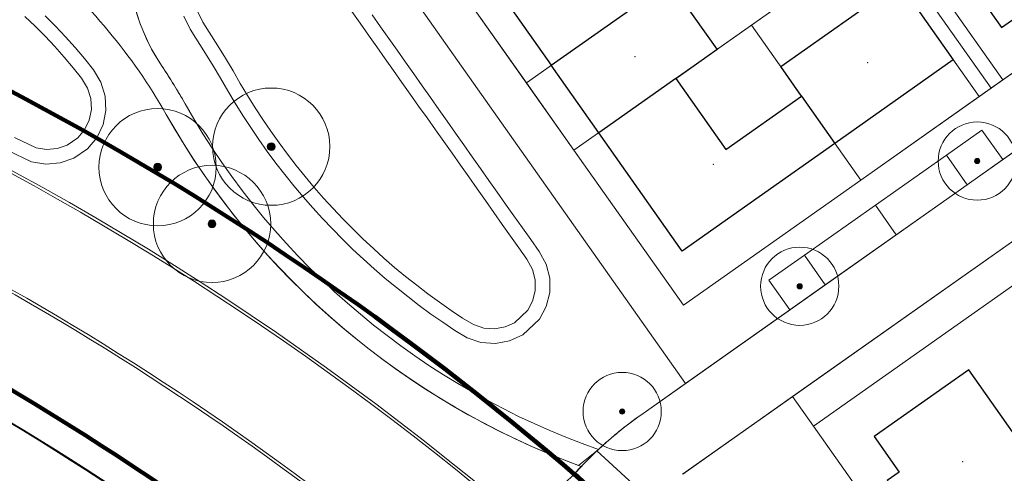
# Model space of a CAD drawing. Extents: x 168554 to 174410, y 515675 to 521218.
# Tile 89 of 110: x 172309 to 172377, y 518898 to 518929. Entities that reach past the tile are written whole.
import ezdxf

# ---------------------------------------------------------------- set-up
doc = ezdxf.new("R2010")
doc.units = 0
doc.header["$MEASUREMENT"] = 0
for name, color, linetype, lineweight in [('Algemeen - 1411 Basislijnen deelgebieden', 5, 'Continuous', 90), ('Algemeen - Fase 1A - 1070 Ondergrond - ontwerp', 7, 'Continuous', 9), ('Deelgebied 3.2 - 1070 Ondergrond ontwerp', 7, 'Continuous', 9), ('Deelgebied 3.2 - 1070 Ondergrond ontwerp bomen', 7, 'Continuous', 9), ('Deelgebied 3.2 - 1071 Ondergrond panden', 7, 'Continuous', 30), ('Deelgebied 3.2 - grondgebonden woningen', 253, 'Continuous', 9)]:
    doc.layers.add(name, color=color, linetype=linetype, lineweight=lineweight)

msp = doc.modelspace()

# ---------------------------------------------------------------- hatches: boundary and pattern name
at = {"layer": 'Deelgebied 3.2 - 1070 Ondergrond ontwerp bomen', "ltscale": 0.1}
h = msp.add_hatch(color=256, dxfattribs=at)
edge = h.paths.add_edge_path()
edge.add_arc((172325.914, 518920.4), 0.27, 0, 360)
h = msp.add_hatch(color=256, dxfattribs=at)
edge = h.paths.add_edge_path()
edge.add_arc((172374.658, 518919.406), 0.18, 0, 360)
h = msp.add_hatch(color=256, dxfattribs=at)
edge = h.paths.add_edge_path()
edge.add_arc((172318.07, 518918.983), 0.27, 0, 360)
h = msp.add_hatch(color=256, dxfattribs=at)
edge = h.paths.add_edge_path()
edge.add_arc((172321.825, 518915.065), 0.27, 0, 360)
h = msp.add_hatch(color=256, dxfattribs=at)
edge = h.paths.add_edge_path()
edge.add_arc((172362.401, 518910.758), 0.18, 0, 360)
h = msp.add_hatch(color=256, dxfattribs=at)
edge = h.paths.add_edge_path()
edge.add_arc((172350.145, 518902.11), 0.18, 0, 360)

# ---------------------------------------------------------------- linework, layer by layer
at = {"layer": 'Algemeen - 1411 Basislijnen deelgebieden'}
for points in [[(172267.286, 518940.403, -0.11575), (172350.588, 518894.471, -0.048514), (172377.752, 518864.69), (172381.872, 518858.997), (172417.194, 518808.927), (172429.088, 518792.066), (172482.704, 518716.064), (172482.729, 518716.029), (172487.316, 518709.527), (172488.727, 518707.526)], [(172376.545, 518835.322), (172373.419, 518839.754), (172372.953, 518840.414), (172368.342, 518846.951), (172367.183, 518848.593), (172364.843, 518851.827), (172363.194, 518854.105, 0.004188), (172361.257, 518856.64, 0.00788), (172357.499, 518861.321, 0.00788), (172353.595, 518865.881, 0.00788), (172349.549, 518870.316, 0.010499), (172343.945, 518876.022, 0.000023), (172343.933, 518876.034, 0.002414), (172342.61, 518877.313), (172340.11, 518879.606), (172336.327, 518883.076), (172335.95, 518883.395, 0.000428), (172335.704, 518883.609, 0.001375), (172334.911, 518884.292, 0.000266), (172334.759, 518884.423, 0.113994), (172258.859, 518924.035, 0.000263)]]:
    msp.add_lwpolyline(points, format="xyb", dxfattribs=at)
at = {"layer": 'Algemeen - Fase 1A - 1070 Ondergrond - ontwerp'}
for centre, radius, start, end in [((172211.064, 518739.929), 203.209, 35.20129, 102.3653), ((172211.064, 518739.929), 203.409, 35.20129, 73.41788), ((172211.064, 518739.929), 196.21, 50.69648, 73.69956), ((172211.064, 518739.929), 196.01, 50.69655, 73.40725), ((172211.062, 518739.93), 190.148, 49.43357, 75.44637), ((172211.062, 518739.93), 190.208, 49.43375, 75.44619), ((172211.062, 518739.93), 188.208, 49.44165, 74.14841), ((172211.062, 518739.93), 188.208, 49.44162, 74.14841), ((172211.062, 518739.93), 188.268, 49.44138, 74.14841)]:
    msp.add_arc(centre, radius, start, end, dxfattribs=at)
at = {"layer": 'Deelgebied 3.2 - 1070 Ondergrond ontwerp'}
for p, q in [((172351.425, 518901.866), (172463.836, 518981.18)), ((172346.815, 518920.152), (172325.541, 518950.303)), ((172323.262, 518948.329), (172354.51, 518904.042)), ((172354.51, 518904.042), (172323.262, 518948.329)), ((172354.308, 518897.78), (172422.599, 518945.965)), ((172360.622, 518945.682), (172375.611, 518924.438)), ((172360.622, 518945.682), (172375.611, 518924.438)), ((172422.599, 518945.965), (172361.912, 518903.146)), ((172376.429, 518925.015), (172362.592, 518944.625)), ((172362.592, 518944.625), (172376.429, 518925.015)), ((172375.611, 518924.438), (172401.431, 518942.656)), ((172363.956, 518939.223), (172343.529, 518924.81)), ((172343.529, 518924.81), (172363.956, 518939.223)), ((172410.495, 518937.425), (172355.917, 518898.915)), ((172355.917, 518898.915), (172410.495, 518937.425)), ((172346.815, 518920.152), (172367.242, 518934.565)), ((172367.242, 518934.565), (172359.071, 518928.8)), ((172367.242, 518934.565), (172374.794, 518923.862)), ((172374.794, 518923.862), (172367.242, 518934.565)), ((172321.199, 518929.004), (172320.808, 518929.813)), ((172320.808, 518929.813), (172321.199, 518929.004)), ((172308.911, 518929.388), (172309.615, 518928.717)), ((172309.615, 518928.717), (172308.911, 518929.388)), ((172310.315, 518929.431), (172311.019, 518928.721)), ((172311.019, 518928.721), (172310.315, 518929.431)), ((172320.322, 518928.519), (172319.888, 518929.42)), ((172319.888, 518929.42), (172320.322, 518928.519)), ((172331.48, 518929.744), (172332.057, 518928.927)), ((172332.057, 518928.927), (172331.48, 518929.744)), ((172332.874, 518929.503), (172333.45, 518928.686)), ((172333.45, 518928.686), (172332.874, 518929.503)), ((172343.529, 518924.81), (172340.416, 518929.222)), ((172340.416, 518929.222), (172343.529, 518924.81)), ((172382.72, 518929.454), (172376.429, 518925.015)), ((172376.429, 518925.015), (172382.72, 518929.454)), ((172309.615, 518928.717), (172310.299, 518928.027)), ((172310.299, 518928.027), (172309.615, 518928.717)), ((172311.019, 518928.721), (172311.703, 518927.992)), ((172311.703, 518927.992), (172311.019, 518928.721)), ((172321.378, 518926.837), (172320.322, 518928.519)), ((172320.322, 518928.519), (172321.378, 518926.837)), ((172322.226, 518927.368), (172321.199, 518929.004)), ((172321.199, 518929.004), (172322.226, 518927.368)), ((172332.057, 518928.927), (172332.633, 518928.11)), ((172332.633, 518928.11), (172332.057, 518928.927)), ((172333.45, 518928.686), (172334.027, 518927.869)), ((172334.027, 518927.869), (172333.45, 518928.686)), ((172359.071, 518928.8), (172346.815, 518920.152)), ((172359.071, 518928.8), (172346.815, 518920.152)), ((172359.071, 518928.8), (172346.815, 518920.152)), ((172366.624, 518918.096), (172359.071, 518928.8)), ((172366.624, 518918.096), (172359.071, 518928.8)), ((172366.624, 518918.096), (172359.071, 518928.8)), ((172359.071, 518928.8), (172366.624, 518918.096)), ((172310.299, 518928.027), (172310.965, 518927.318)), ((172310.965, 518927.318), (172310.299, 518928.027)), ((172311.703, 518927.992), (172312.367, 518927.244)), ((172312.367, 518927.244), (172311.703, 518927.992)), ((172332.633, 518928.11), (172333.21, 518927.293)), ((172333.21, 518927.293), (172332.633, 518928.11)), ((172334.027, 518927.869), (172334.603, 518927.052)), ((172334.603, 518927.052), (172334.027, 518927.869)), ((172310.965, 518927.318), (172311.61, 518926.591)), ((172311.61, 518926.591), (172310.965, 518927.318)), ((172312.367, 518927.244), (172313.01, 518926.478)), ((172313.01, 518926.478), (172312.367, 518927.244)), ((172322.762, 518926.508), (172322.226, 518927.368)), ((172322.226, 518927.368), (172322.762, 518926.508)), ((172333.21, 518927.293), (172333.786, 518926.476)), ((172333.786, 518926.476), (172333.21, 518927.293)), ((172311.61, 518926.591), (172312.236, 518925.846)), ((172312.236, 518925.846), (172311.61, 518926.591)), ((172313.01, 518926.478), (172313.632, 518925.695)), ((172313.632, 518925.695), (172313.01, 518926.478)), ((172321.907, 518925.989), (172321.378, 518926.837)), ((172321.378, 518926.837), (172321.907, 518925.989)), ((172323.28, 518925.631), (172322.762, 518926.508)), ((172322.762, 518926.508), (172323.28, 518925.631)), ((172333.786, 518926.476), (172334.363, 518925.659)), ((172334.363, 518925.659), (172333.786, 518926.476)), ((172334.603, 518927.052), (172335.18, 518926.235)), ((172335.18, 518926.235), (172334.603, 518927.052)), ((172312.236, 518925.846), (172312.812, 518925.121)), ((172312.812, 518925.121), (172312.236, 518925.846)), ((172322.416, 518925.128), (172321.907, 518925.989)), ((172321.907, 518925.989), (172322.416, 518925.128)), ((172335.18, 518926.235), (172335.757, 518925.418)), ((172335.757, 518925.418), (172335.18, 518926.235)), ((172312.812, 518925.121), (172313.237, 518924.429)), ((172313.237, 518924.429), (172312.812, 518925.121)), ((172313.632, 518925.695), (172314.155, 518924.846)), ((172314.155, 518924.846), (172313.632, 518925.695)), ((172322.913, 518924.26), (172322.416, 518925.128)), ((172322.416, 518925.128), (172322.913, 518924.26)), ((172323.776, 518924.765), (172323.28, 518925.631)), ((172323.28, 518925.631), (172323.776, 518924.765)), ((172334.363, 518925.659), (172334.939, 518924.841)), ((172334.939, 518924.841), (172334.363, 518925.659)), ((172335.757, 518925.418), (172336.333, 518924.601)), ((172336.333, 518924.601), (172335.757, 518925.418)), ((172313.237, 518924.429), (172313.459, 518923.716)), ((172313.459, 518923.716), (172313.237, 518924.429)), ((172314.155, 518924.846), (172314.451, 518923.893)), ((172314.451, 518923.893), (172314.155, 518924.846)), ((172324.279, 518923.922), (172323.776, 518924.765)), ((172323.776, 518924.765), (172324.279, 518923.922)), ((172334.939, 518924.841), (172335.516, 518924.024)), ((172335.516, 518924.024), (172334.939, 518924.841)), ((172336.333, 518924.601), (172336.91, 518923.784)), ((172336.91, 518923.784), (172336.333, 518924.601)), ((172346.815, 518920.152), (172343.529, 518924.81)), ((172343.529, 518924.81), (172346.815, 518920.152)), ((172375.611, 518924.438), (172366.624, 518918.096)), ((172376.429, 518925.015), (172374.794, 518923.862)), ((172374.794, 518923.862), (172376.429, 518925.015)), ((172313.459, 518923.716), (172313.498, 518922.971)), ((172313.498, 518922.971), (172313.459, 518923.716)), ((172314.451, 518923.893), (172314.503, 518922.897)), ((172314.503, 518922.897), (172314.451, 518923.893)), ((172323.425, 518923.401), (172322.913, 518924.26)), ((172322.913, 518924.26), (172323.425, 518923.401)), ((172324.798, 518923.091), (172324.279, 518923.922)), ((172324.279, 518923.922), (172324.798, 518923.091)), ((172335.516, 518924.024), (172336.092, 518923.207)), ((172336.092, 518923.207), (172335.516, 518924.024)), ((172336.91, 518923.784), (172337.486, 518922.967)), ((172337.486, 518922.967), (172336.91, 518923.784)), ((172374.794, 518923.862), (172366.624, 518918.096)), ((172366.624, 518918.096), (172374.794, 518923.862)), ((172323.955, 518922.553), (172323.425, 518923.401)), ((172323.425, 518923.401), (172323.955, 518922.553)), ((172325.333, 518922.27), (172324.798, 518923.091)), ((172324.798, 518923.091), (172325.333, 518922.27)), ((172336.092, 518923.207), (172336.669, 518922.39)), ((172336.669, 518922.39), (172336.092, 518923.207)), ((172313.498, 518922.971), (172313.351, 518922.239)), ((172313.351, 518922.239), (172313.498, 518922.971)), ((172314.503, 518922.897), (172314.307, 518921.919)), ((172314.307, 518921.919), (172314.503, 518922.897)), ((172324.501, 518921.715), (172323.955, 518922.553)), ((172323.955, 518922.553), (172324.501, 518921.715)), ((172336.669, 518922.39), (172337.245, 518921.573)), ((172337.245, 518921.573), (172336.669, 518922.39)), ((172337.486, 518922.967), (172338.063, 518922.15)), ((172338.063, 518922.15), (172337.486, 518922.967)), ((172376.424, 518919.504), (172381.327, 518922.963)), ((172313.351, 518922.239), (172313.028, 518921.567)), ((172313.028, 518921.567), (172313.351, 518922.239)), ((172314.307, 518921.919), (172313.875, 518921.02)), ((172313.875, 518921.02), (172314.307, 518921.919)), ((172325.064, 518920.889), (172324.501, 518921.715)), ((172324.501, 518921.715), (172325.064, 518920.889)), ((172325.885, 518921.46), (172325.333, 518922.27)), ((172325.333, 518922.27), (172325.885, 518921.46)), ((172338.063, 518922.15), (172338.639, 518921.333)), ((172338.639, 518921.333), (172338.063, 518922.15)), ((172309.676, 518920.319), (172308.183, 518921.035)), ((172308.183, 518921.035), (172309.676, 518920.319)), ((172312.555, 518921.002), (172311.834, 518920.505)), ((172311.834, 518920.505), (172312.555, 518921.002)), ((172313.028, 518921.567), (172312.555, 518921.002)), ((172312.555, 518921.002), (172313.028, 518921.567)), ((172313.875, 518921.02), (172313.234, 518920.256)), ((172313.234, 518920.256), (172313.875, 518921.02)), ((172326.452, 518920.661), (172325.885, 518921.46)), ((172325.885, 518921.46), (172326.452, 518920.661)), ((172337.245, 518921.573), (172337.822, 518920.756)), ((172337.822, 518920.756), (172337.245, 518921.573)), ((172338.639, 518921.333), (172339.216, 518920.515)), ((172339.216, 518920.515), (172338.639, 518921.333)), ((172372.532, 518919.817), (172374.983, 518921.547)), ((172374.983, 518921.547), (172372.532, 518919.817)), ((172374.983, 518921.547), (172376.424, 518919.504)), ((172376.424, 518919.504), (172374.983, 518921.547)), ((172310.395, 518920.199), (172309.676, 518920.319)), ((172309.676, 518920.319), (172310.395, 518920.199)), ((172311.139, 518920.263), (172310.395, 518920.199)), ((172310.395, 518920.199), (172311.139, 518920.263)), ((172311.834, 518920.505), (172311.139, 518920.263)), ((172311.139, 518920.263), (172311.834, 518920.505)), ((172325.643, 518920.074), (172325.064, 518920.889)), ((172325.064, 518920.889), (172325.643, 518920.074)), ((172327.036, 518919.874), (172326.452, 518920.661)), ((172326.452, 518920.661), (172327.036, 518919.874)), ((172337.822, 518920.756), (172338.399, 518919.939)), ((172338.399, 518919.939), (172337.822, 518920.756)), ((172339.216, 518920.515), (172339.792, 518919.698)), ((172339.792, 518919.698), (172339.216, 518920.515)), ((172309.371, 518919.355), (172307.732, 518920.142)), ((172307.732, 518920.142), (172309.371, 518919.355)), ((172312.291, 518919.605), (172311.349, 518919.277)), ((172311.349, 518919.277), (172312.291, 518919.605)), ((172313.234, 518920.256), (172312.291, 518919.605)), ((172312.291, 518919.605), (172313.234, 518920.256)), ((172326.239, 518919.271), (172325.643, 518920.074)), ((172325.643, 518920.074), (172326.239, 518919.271)), ((172327.636, 518919.099), (172327.036, 518919.874)), ((172327.036, 518919.874), (172327.636, 518919.099)), ((172338.399, 518919.939), (172338.975, 518919.122)), ((172338.975, 518919.122), (172338.399, 518919.939)), ((172339.792, 518919.698), (172340.369, 518918.881)), ((172340.369, 518918.881), (172339.792, 518919.698)), ((172354.367, 518909.449), (172346.815, 518920.152)), ((172346.815, 518920.152), (172354.367, 518909.449)), ((172346.815, 518920.152), (172354.367, 518909.449)), ((172367.629, 518916.358), (172372.532, 518919.817)), ((172372.532, 518919.817), (172367.629, 518916.358)), ((172372.532, 518919.817), (172373.973, 518917.775)), ((172373.973, 518917.775), (172372.532, 518919.817)), ((172310.355, 518919.192), (172309.371, 518919.355)), ((172309.371, 518919.355), (172310.355, 518919.192)), ((172311.349, 518919.277), (172310.355, 518919.192)), ((172310.355, 518919.192), (172311.349, 518919.277)), ((172326.851, 518918.48), (172326.239, 518919.271)), ((172326.239, 518919.271), (172326.851, 518918.48)), ((172328.25, 518918.336), (172327.636, 518919.099)), ((172327.636, 518919.099), (172328.25, 518918.336)), ((172338.975, 518919.122), (172339.552, 518918.305)), ((172339.552, 518918.305), (172338.975, 518919.122)), ((172373.973, 518917.775), (172376.424, 518919.504)), ((172327.478, 518917.701), (172326.851, 518918.48)), ((172326.851, 518918.48), (172327.478, 518917.701)), ((172328.88, 518917.585), (172328.25, 518918.336)), ((172328.25, 518918.336), (172328.88, 518917.585)), ((172339.552, 518918.305), (172340.128, 518917.488)), ((172340.128, 518917.488), (172339.552, 518918.305)), ((172340.369, 518918.881), (172340.945, 518918.064)), ((172340.945, 518918.064), (172340.369, 518918.881)), ((172328.121, 518916.935), (172327.478, 518917.701)), ((172327.478, 518917.701), (172328.121, 518916.935)), ((172329.525, 518916.848), (172328.88, 518917.585)), ((172328.88, 518917.585), (172329.525, 518916.848)), ((172340.945, 518918.064), (172341.522, 518917.247)), ((172341.522, 518917.247), (172340.945, 518918.064)), ((172366.624, 518918.096), (172354.367, 518909.449)), ((172354.367, 518909.449), (172366.624, 518918.096)), ((172354.367, 518909.449), (172366.624, 518918.096)), ((172369.07, 518914.315), (172373.973, 518917.775)), ((172328.779, 518916.182), (172328.121, 518916.935)), ((172328.121, 518916.935), (172328.779, 518916.182)), ((172340.128, 518917.488), (172340.705, 518916.671)), ((172340.705, 518916.671), (172340.128, 518917.488)), ((172341.522, 518917.247), (172342.098, 518916.43)), ((172342.098, 518916.43), (172341.522, 518917.247)), ((172330.185, 518916.123), (172329.525, 518916.848)), ((172329.525, 518916.848), (172330.185, 518916.123)), ((172340.705, 518916.671), (172341.281, 518915.854)), ((172341.281, 518915.854), (172340.705, 518916.671)), ((172342.098, 518916.43), (172342.675, 518915.613)), ((172342.675, 518915.613), (172342.098, 518916.43)), ((172362.727, 518912.899), (172367.629, 518916.358)), ((172367.629, 518916.358), (172362.727, 518912.899)), ((172369.07, 518914.315), (172367.629, 518916.358)), ((172367.629, 518916.358), (172369.07, 518914.315)), ((172329.452, 518915.442), (172328.779, 518916.182)), ((172328.779, 518916.182), (172329.452, 518915.442)), ((172330.859, 518915.411), (172330.185, 518916.123)), ((172330.185, 518916.123), (172330.859, 518915.411)), ((172341.281, 518915.854), (172341.858, 518915.036)), ((172341.858, 518915.036), (172341.281, 518915.854)), ((172342.675, 518915.613), (172343.251, 518914.796)), ((172343.251, 518914.796), (172342.675, 518915.613)), ((172330.14, 518914.716), (172329.452, 518915.442)), ((172329.452, 518915.442), (172330.14, 518914.716)), ((172331.547, 518914.714), (172330.859, 518915.411)), ((172330.859, 518915.411), (172331.547, 518914.714)), ((172341.858, 518915.036), (172342.434, 518914.219)), ((172342.434, 518914.219), (172341.858, 518915.036)), ((172330.842, 518914.004), (172330.14, 518914.716)), ((172330.14, 518914.716), (172330.842, 518914.004)), ((172332.249, 518914.03), (172331.547, 518914.714)), ((172331.547, 518914.714), (172332.249, 518914.03)), ((172342.434, 518914.219), (172343.011, 518913.402)), ((172343.011, 518913.402), (172342.434, 518914.219)), ((172343.251, 518914.796), (172343.828, 518913.979)), ((172343.828, 518913.979), (172343.251, 518914.796)), ((172364.168, 518910.856), (172369.07, 518914.315)), ((172331.558, 518913.307), (172330.842, 518914.004)), ((172330.842, 518914.004), (172331.558, 518913.307)), ((172332.964, 518913.36), (172332.249, 518914.03)), ((172332.249, 518914.03), (172332.964, 518913.36)), ((172343.828, 518913.979), (172344.404, 518913.162)), ((172344.404, 518913.162), (172343.828, 518913.979)), ((172332.288, 518912.623), (172331.558, 518913.307)), ((172331.558, 518913.307), (172332.288, 518912.623)), ((172333.693, 518912.705), (172332.964, 518913.36)), ((172332.964, 518913.36), (172333.693, 518912.705)), ((172343.011, 518913.402), (172343.555, 518912.63)), ((172343.555, 518912.63), (172343.011, 518913.402)), ((172344.404, 518913.162), (172344.886, 518912.289)), ((172344.886, 518912.289), (172344.404, 518913.162)), ((172360.275, 518911.17), (172362.727, 518912.899)), ((172362.727, 518912.899), (172360.275, 518911.17)), ((172364.168, 518910.856), (172362.727, 518912.899)), ((172362.727, 518912.899), (172364.168, 518910.856)), ((172380.131, 518912.941), (172363.354, 518901.103)), ((172363.354, 518901.103), (172380.131, 518912.941)), ((172380.131, 518912.941), (172363.354, 518901.103)), ((172333.032, 518911.955), (172332.288, 518912.623)), ((172332.288, 518912.623), (172333.032, 518911.955)), ((172334.435, 518912.065), (172333.693, 518912.705)), ((172333.693, 518912.705), (172334.435, 518912.065)), ((172343.555, 518912.63), (172343.95, 518911.915)), ((172343.95, 518911.915), (172343.555, 518912.63)), ((172344.886, 518912.289), (172345.138, 518911.323)), ((172345.138, 518911.323), (172344.886, 518912.289)), ((172333.789, 518911.302), (172333.032, 518911.955)), ((172333.032, 518911.955), (172333.789, 518911.302)), ((172335.189, 518911.44), (172334.435, 518912.065)), ((172334.435, 518912.065), (172335.189, 518911.44)), ((172335.956, 518910.83), (172335.189, 518911.44)), ((172335.189, 518911.44), (172335.956, 518910.83)), ((172343.95, 518911.915), (172344.139, 518911.193)), ((172344.139, 518911.193), (172343.95, 518911.915)), ((172334.559, 518910.663), (172333.789, 518911.302)), ((172333.789, 518911.302), (172334.559, 518910.663)), ((172336.735, 518910.235), (172335.956, 518910.83)), ((172335.956, 518910.83), (172336.735, 518910.235)), ((172344.139, 518911.193), (172344.142, 518910.447)), ((172344.142, 518910.447), (172344.139, 518911.193)), ((172345.138, 518911.323), (172345.143, 518910.326)), ((172345.143, 518910.326), (172345.138, 518911.323)), ((172361.717, 518909.127), (172360.275, 518911.17)), ((172360.275, 518911.17), (172361.717, 518909.127)), ((172361.717, 518909.127), (172364.168, 518910.856)), ((172335.341, 518910.041), (172334.559, 518910.663)), ((172334.559, 518910.663), (172335.341, 518910.041)), ((172337.526, 518909.656), (172336.735, 518910.235)), ((172336.735, 518910.235), (172337.526, 518909.656)), ((172344.142, 518910.447), (172343.961, 518909.723)), ((172343.961, 518909.723), (172344.142, 518910.447)), ((172345.143, 518910.326), (172344.901, 518909.358)), ((172344.901, 518909.358), (172345.143, 518910.326)), ((172336.136, 518909.434), (172335.341, 518910.041)), ((172335.341, 518910.041), (172336.136, 518909.434)), ((172336.943, 518908.844), (172336.136, 518909.434)), ((172336.136, 518909.434), (172336.943, 518908.844)), ((172338.328, 518909.094), (172337.526, 518909.656)), ((172337.526, 518909.656), (172338.328, 518909.094)), ((172343.961, 518909.723), (172343.625, 518909.099)), ((172343.625, 518909.099), (172343.961, 518909.723)), ((172337.762, 518908.269), (172336.943, 518908.844)), ((172336.943, 518908.844), (172337.762, 518908.269)), ((172339.129, 518908.555), (172338.328, 518909.094)), ((172338.328, 518909.094), (172339.129, 518908.555)), ((172343.625, 518909.099), (172342.713, 518908.245)), ((172342.713, 518908.245), (172343.625, 518909.099)), ((172344.901, 518909.358), (172344.427, 518908.481)), ((172344.427, 518908.481), (172344.901, 518909.358)), ((172354.51, 518904.042), (172361.717, 518909.127)), ((172338.592, 518907.711), (172337.762, 518908.269)), ((172337.762, 518908.269), (172338.592, 518907.711)), ((172339.868, 518908.11), (172339.129, 518908.555)), ((172339.129, 518908.555), (172339.868, 518908.11)), ((172340.59, 518907.87), (172339.868, 518908.11)), ((172339.868, 518908.11), (172340.59, 518907.87)), ((172342.713, 518908.245), (172342.068, 518907.95)), ((172342.068, 518907.95), (172342.713, 518908.245)), ((172344.427, 518908.481), (172343.277, 518907.404)), ((172343.277, 518907.404), (172344.427, 518908.481)), ((172339.447, 518907.196), (172338.592, 518907.711)), ((172338.592, 518907.711), (172339.447, 518907.196)), ((172341.334, 518907.817), (172340.59, 518907.87)), ((172340.59, 518907.87), (172341.334, 518907.817)), ((172342.068, 518907.95), (172341.334, 518907.817)), ((172341.334, 518907.817), (172342.068, 518907.95)), ((172343.277, 518907.404), (172342.37, 518906.989)), ((172342.37, 518906.989), (172343.277, 518907.404)), ((172340.394, 518906.881), (172339.447, 518907.196)), ((172339.447, 518907.196), (172340.394, 518906.881)), ((172341.389, 518906.811), (172340.394, 518906.881)), ((172340.394, 518906.881), (172341.389, 518906.811)), ((172342.37, 518906.989), (172341.389, 518906.811)), ((172341.389, 518906.811), (172342.37, 518906.989)), ((172351.425, 518901.866), (172354.51, 518904.042)), ((172361.912, 518903.146), (172354.329, 518897.795)), ((172363.354, 518901.103), (172361.912, 518903.146)), ((172361.912, 518903.146), (172363.354, 518901.103)), ((172363.354, 518901.103), (172377.767, 518880.676)), ((172377.767, 518880.676), (172363.354, 518901.103)), ((172363.354, 518901.103), (172377.767, 518880.676)), ((172347.127, 518898.387), (172348.501, 518899.486)), ((172352.038, 518896.074), (172348.399, 518899.39)), ((172355.917, 518898.915), (172355.253, 518898.447)), ((172355.253, 518898.447), (172355.917, 518898.915)), ((172346.928, 518897.89), (172350.623, 518894.522)), ((172355.253, 518898.447), (172354.329, 518897.795)), ((172354.329, 518897.795), (172355.253, 518898.447))]:
    msp.add_line(p, q, dxfattribs=at)
for centre, radius, start, end in [((172329.917, 518933.707), 13.907, 170.09095, 213.65302), ((172329.917, 518933.707), 13.907, 170.09095, 214.02716), ((172284.913, 518903.534), 38.775, 29.48107, 50.3071), ((172284.913, 518903.534), 38.775, 29.48107, 50.3071), ((172284.913, 518903.534), 40.275, 29.48107, 33.90469), ((172284.913, 518903.534), 40.275, 29.48107, 33.77549), ((172365.988, 518949.369), 52.859, 209.48107, 250.6817), ((172365.988, 518949.369), 52.859, 209.48107, 250.6817), ((172365.988, 518949.369), 54.359, 209.48107, 249.91698), ((172365.988, 518949.369), 54.359, 209.48107, 249.6974), ((172367.28, 518879.396), 27.5, 125.20599, 137.73736), ((172367.28, 518879.396), 27.5, 125.20599, 133.06615), ((172367.28, 518879.396), 27.5, 133.35804, 137.73736), ((172342.487, 518901.925), 6, 256.57775, 317.73736), ((172342.487, 518901.925), 6, 256.57775, 317.73736), ((172367.28, 518879.396), 27.5, 136.52917, 137.73736)]:
    msp.add_arc(centre, radius, start, end, dxfattribs=at)
at = {"layer": 'Deelgebied 3.2 - 1070 Ondergrond ontwerp bomen'}
for centre, radius in [((172325.914, 518920.4), 4.05), ((172318.07, 518918.983), 4.05), ((172374.658, 518919.406), 2.7), ((172325.914, 518920.4), 0.081), ((172321.825, 518915.065), 4.05), ((172318.07, 518918.983), 0.081), ((172374.658, 518919.406), 0.054), ((172321.825, 518915.065), 0.081), ((172362.401, 518910.758), 2.7), ((172362.401, 518910.758), 0.054), ((172350.145, 518902.11), 2.7), ((172350.145, 518902.11), 0.054)]:
    msp.add_circle(centre, radius, dxfattribs=at)
at = {"layer": 'Deelgebied 3.2 - 1070 Ondergrond ontwerp bomen', "ltscale": 0.1}
for centre, radius in [((172325.914, 518920.4), 0.27), ((172374.658, 518919.406), 0.18), ((172318.07, 518918.983), 0.27), ((172321.825, 518915.065), 0.27), ((172362.401, 518910.758), 0.18), ((172350.145, 518902.11), 0.18)]:
    msp.add_circle(centre, radius, dxfattribs=at)
at = {"layer": 'Deelgebied 3.2 - 1071 Ondergrond panden'}
for p, q in [((172345.245, 518926.021), (172353.415, 518931.786)), ((172342.131, 518930.433), (172345.245, 518926.021)), ((172348.531, 518921.363), (172345.245, 518926.021))]:
    msp.add_line(p, q, dxfattribs=at)
at = {"layer": 'Deelgebied 3.2 - 1071 Ondergrond panden', "linetype": 'Continuous'}
for p, q in [((172353.842, 518925.111), (172348.531, 518921.363)), ((172362.53, 518923.898), (172364.836, 518920.629))]:
    msp.add_line(p, q, dxfattribs=at)
at = {"layer": 'Deelgebied 3.2 - 1071 Ondergrond panden'}
for points in [[(172375.225, 518940.076), (172370.568, 518936.79), (172376.333, 518928.619), (172380.991, 518931.905)], [(172353.842, 518925.111), (172356.702, 518927.128), (172353.415, 518931.786)]]:
    msp.add_lwpolyline(points, dxfattribs=at)
at = {"layer": 'Deelgebied 3.2 - 1071 Ondergrond panden', "linetype": 'Continuous'}
for points in [[(172362.53, 518923.898), (172361.089, 518925.94), (172369.26, 518931.706), (172373.007, 518926.395), (172364.836, 518920.629)], [(172353.842, 518925.111), (172357.301, 518920.208), (172362.53, 518923.898)], [(172364.836, 518920.629), (172359.607, 518916.94), (172354.296, 518913.192), (172348.531, 518921.363)]]:
    msp.add_lwpolyline(points, dxfattribs=at)
msp.add_lwpolyline([(172374.07, 518904.992), (172367.533, 518900.38), (172369.262, 518897.929), (172368.445, 518897.352), (172370.751, 518894.084), (172371.569, 518894.661), (172373.298, 518892.209), (172379.835, 518896.821)], close=True, dxfattribs=at)
at = {"layer": 'Deelgebied 3.2 - grondgebonden woningen'}
for p in [(172351.02, 518926.607), (172367.097, 518926.202), (172356.43, 518919.189), (172373.656, 518898.641)]:
    msp.add_point(p, dxfattribs=at)

doc.saveas('drawing.dxf')
